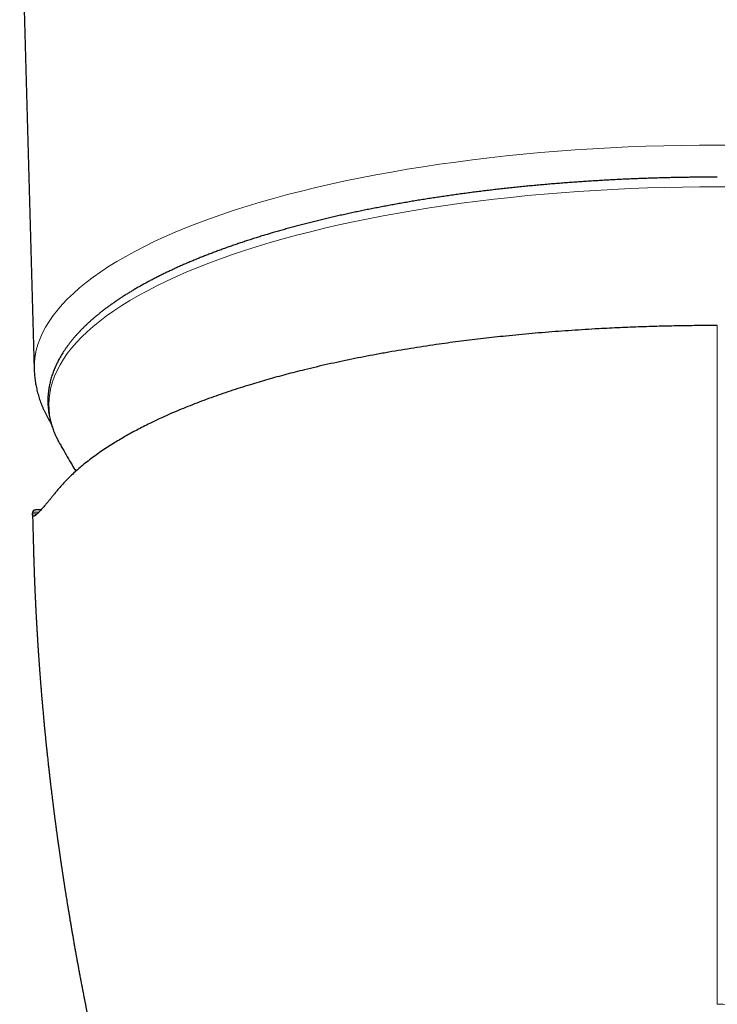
# Model space of a CAD drawing. Header units: millimetres. Extents: x 8 to 736, y 12 to 488.
# Tile 16 of 58: x 357 to 383, y 166 to 202. Entities that reach past the tile are written whole.
import ezdxf

# ---------------------------------------------------------------- set-up
doc = ezdxf.new("R2010")
doc.units = ezdxf.units.MM

msp = doc.modelspace()

# ---------------------------------------------------------------- linework, layer by layer
at = {"color": 7, "linetype": 'Continuous', "lineweight": 30}
for p, q in [((357.172, 207.901), (357.699, 188.863)), ((357.641, 183.634), (357.649, 183.687)), ((357.952, 183.781), (357.752, 183.781))]:
    msp.add_line(p, q, dxfattribs=at)
at = {"color": 252, "linetype": 'Continuous', "lineweight": 0}
for p, q in [((382.5, 190.008), (382.5, 190.463)), ((357.641, 183.634), (357.813, 183.634)), ((357.649, 183.687), (357.866, 183.687))]:
    msp.add_line(p, q, dxfattribs=at)
at = {"color": 252, "linetype": 'Continuous', "lineweight": 0, "flags": 128}
for points in [[(357.699, 188.863), (357.698, 188.936), (357.707, 189.147), (357.732, 189.359), (357.775, 189.57), (357.834, 189.78), (357.91, 189.99), (358.004, 190.199), (358.114, 190.408), (358.24, 190.615), (358.384, 190.821), (358.543, 191.026), (358.72, 191.229), (358.912, 191.431), (359.121, 191.631), (359.346, 191.83), (359.586, 192.026), (359.843, 192.22), (360.114, 192.412), (360.402, 192.602), (360.704, 192.789), (361.021, 192.973), (361.353, 193.155), (361.7, 193.334), (362.06, 193.51), (362.435, 193.682), (362.823, 193.852), (363.225, 194.018), (363.641, 194.18), (364.069, 194.339), (364.509, 194.494), (364.963, 194.646), (365.428, 194.793), (365.904, 194.937), (366.393, 195.076), (366.892, 195.211), (367.402, 195.342), (367.922, 195.469), (368.452, 195.591), (368.992, 195.708), (369.541, 195.821), (370.099, 195.929), (370.666, 196.032), (371.24, 196.131), (371.823, 196.224), (372.412, 196.313), (373.009, 196.396), (373.612, 196.474), (374.221, 196.548), (374.836, 196.615), (375.456, 196.678), (376.081, 196.736), (376.71, 196.788), (377.343, 196.834), (377.98, 196.875), (378.62, 196.911), (379.263, 196.942), (379.908, 196.966), (380.554, 196.986), (381.202, 197), (381.851, 197.008), (382.5, 197.011), (383.149, 197.008)], [(383.135, 195.498), (382.5, 195.5), (381.865, 195.498), (381.23, 195.489), (380.596, 195.476), (379.963, 195.457), (379.332, 195.433), (378.703, 195.403), (378.077, 195.368), (377.454, 195.328), (376.834, 195.282), (376.219, 195.231), (375.607, 195.175), (375, 195.114), (374.399, 195.047), (373.803, 194.975), (373.212, 194.899), (372.629, 194.817), (372.052, 194.731), (371.482, 194.639), (370.92, 194.543), (370.365, 194.442), (369.819, 194.336), (369.282, 194.226), (368.754, 194.111), (368.235, 193.991), (367.726, 193.867), (367.227, 193.739), (366.738, 193.607), (366.26, 193.471), (365.794, 193.33), (365.339, 193.186), (364.895, 193.038), (364.464, 192.886), (364.045, 192.73), (363.639, 192.571), (363.246, 192.409), (362.865, 192.243), (362.499, 192.074), (362.146, 191.902), (361.807, 191.727), (361.482, 191.55), (361.171, 191.369), (360.876, 191.186), (360.595, 191.001), (360.329, 190.813), (360.078, 190.623), (359.842, 190.43), (359.622, 190.236), (359.418, 190.041), (359.23, 189.843), (359.057, 189.644), (358.901, 189.443), (358.761, 189.242), (358.637, 189.039), (358.529, 188.835), (358.438, 188.63), (358.363, 188.425), (358.305, 188.219), (358.264, 188.012), (358.239, 187.806), (358.23, 187.599), (358.23, 187.599)]]:
    msp.add_lwpolyline(points, dxfattribs=at)
at = {"color": 7, "linetype": 'Continuous', "lineweight": 30, "flags": 128}
msp.add_lwpolyline([(358.622, 186.184), (358.637, 186.159), (358.637, 186.158)], dxfattribs=at)
at = {"color": 252, "linetype": 'Continuous', "lineweight": 0}
msp.add_arc((361.148, 187.646), 2.918, 180.9259, 210.0577, dxfattribs=at)
at = {"color": 7, "linetype": 'Continuous', "lineweight": 30}
for points, knots in [([(382.5, 195.847), (382.416, 195.847), (382.298, 195.847), (382.122, 195.846), (381.971, 195.845), (381.791, 195.843), (381.601, 195.841), (381.402, 195.839), (381.196, 195.835), (380.985, 195.831), (380.769, 195.827), (380.551, 195.821), (380.329, 195.815), (380.106, 195.808), (379.881, 195.8), (379.654, 195.792), (379.427, 195.783), (379.198, 195.773), (378.968, 195.762), (378.738, 195.751), (378.507, 195.738), (378.276, 195.725), (378.045, 195.712), (377.814, 195.697), (377.582, 195.682), (377.35, 195.666), (377.119, 195.649), (376.887, 195.631), (376.656, 195.613), (376.425, 195.593), (376.194, 195.574), (375.964, 195.553), (375.733, 195.531), (375.504, 195.509), (375.274, 195.486), (375.046, 195.462), (374.817, 195.438), (374.59, 195.412), (374.362, 195.386), (374.136, 195.359), (373.91, 195.332), (373.685, 195.303), (373.461, 195.274), (373.237, 195.244), (373.015, 195.214), (372.793, 195.182), (372.572, 195.15), (372.351, 195.117), (372.132, 195.084), (371.914, 195.05), (371.697, 195.015), (371.48, 194.979), (371.265, 194.942), (371.051, 194.905), (370.838, 194.867), (370.626, 194.829), (370.415, 194.789), (370.205, 194.749), (369.997, 194.709), (369.789, 194.667), (369.583, 194.625), (369.378, 194.583), (369.175, 194.539), (368.973, 194.495), (368.772, 194.45), (368.572, 194.405), (368.374, 194.359), (368.177, 194.312), (367.981, 194.264), (367.787, 194.216), (367.595, 194.167), (367.404, 194.118), (367.214, 194.068), (367.026, 194.017), (366.84, 193.966), (366.655, 193.914), (366.471, 193.862), (366.289, 193.809), (366.109, 193.755), (365.931, 193.7), (365.754, 193.645), (365.578, 193.59), (365.405, 193.534), (365.233, 193.477), (365.063, 193.42), (364.894, 193.362), (364.728, 193.303), (364.563, 193.244), (364.399, 193.185), (364.238, 193.125), (364.079, 193.064), (363.921, 193.003), (363.765, 192.941), (363.611, 192.879), (363.459, 192.816), (363.309, 192.753), (363.161, 192.689), (363.014, 192.625), (362.87, 192.56), (362.727, 192.494), (362.587, 192.428), (362.448, 192.362), (362.312, 192.295), (362.177, 192.228), (362.045, 192.16), (361.914, 192.092), (361.786, 192.023), (361.659, 191.954), (361.535, 191.884), (361.412, 191.814), (361.292, 191.743), (361.174, 191.672), (361.058, 191.601), (360.944, 191.529), (360.833, 191.456), (360.723, 191.384), (360.616, 191.31), (360.51, 191.237), (360.407, 191.163), (360.306, 191.088), (360.208, 191.013), (360.111, 190.938), (360.017, 190.862), (359.925, 190.786), (359.835, 190.71), (359.748, 190.633), (359.663, 190.556), (359.58, 190.478), (359.499, 190.4), (359.421, 190.321), (359.345, 190.243), (359.271, 190.164), (359.2, 190.084), (359.131, 190.004), (359.064, 189.924), (359, 189.844), (358.938, 189.763), (358.879, 189.682), (358.822, 189.601), (358.768, 189.519), (358.716, 189.437), (358.666, 189.355), (358.619, 189.273), (358.574, 189.19), (358.532, 189.107), (358.492, 189.024), (358.455, 188.941), (358.42, 188.858), (358.387, 188.774), (358.358, 188.69), (358.33, 188.607), (358.305, 188.522), (358.283, 188.438), (358.263, 188.354), (358.246, 188.269), (358.231, 188.185), (358.219, 188.1), (358.209, 188.015), (358.202, 187.93), (358.197, 187.845), (358.195, 187.76), (358.196, 187.674), (358.199, 187.589), (358.204, 187.503), (358.212, 187.417), (358.223, 187.332), (358.237, 187.246), (358.253, 187.16), (358.271, 187.073), (358.293, 186.987), (358.317, 186.901), (358.344, 186.815), (358.373, 186.728), (358.405, 186.642), (358.44, 186.555), (358.478, 186.469), (358.519, 186.382), (358.562, 186.296), (358.596, 186.23), (358.617, 186.194), (358.622, 186.186)], [0, 0, 0, 0, 0.005945, 0.008386, 0.012436, 0.016648, 0.021172, 0.025898, 0.030782, 0.035788, 0.040893, 0.046076, 0.051325, 0.056628, 0.061977, 0.067365, 0.072787, 0.078238, 0.083716, 0.089216, 0.094736, 0.100274, 0.105829, 0.111398, 0.11698, 0.122574, 0.12818, 0.133795, 0.13942, 0.145053, 0.150693, 0.156341, 0.161996, 0.167657, 0.173323, 0.178995, 0.184672, 0.190353, 0.196039, 0.201729, 0.207423, 0.213121, 0.218821, 0.224525, 0.230232, 0.235942, 0.241655, 0.247369, 0.253087, 0.258806, 0.264528, 0.270252, 0.275977, 0.281705, 0.287434, 0.293164, 0.298896, 0.30463, 0.310365, 0.316102, 0.321839, 0.327578, 0.333318, 0.339059, 0.344801, 0.350544, 0.356288, 0.362033, 0.367778, 0.373525, 0.379272, 0.38502, 0.390769, 0.396518, 0.402268, 0.408019, 0.41377, 0.419522, 0.425275, 0.431028, 0.436781, 0.442535, 0.44829, 0.454045, 0.459801, 0.465557, 0.471313, 0.47707, 0.482828, 0.488585, 0.494344, 0.500103, 0.505862, 0.511621, 0.517382, 0.523142, 0.528903, 0.534665, 0.540427, 0.546189, 0.551952, 0.557715, 0.563479, 0.569243, 0.575008, 0.580773, 0.586539, 0.592305, 0.598071, 0.603838, 0.609606, 0.615374, 0.621142, 0.62691, 0.632679, 0.638448, 0.644217, 0.649986, 0.655756, 0.661525, 0.667294, 0.673063, 0.678831, 0.684598, 0.690365, 0.69613, 0.701894, 0.707656, 0.713416, 0.719174, 0.724929, 0.730681, 0.73643, 0.742174, 0.747914, 0.753649, 0.759379, 0.765102, 0.77082, 0.77653, 0.782233, 0.787928, 0.793615, 0.799294, 0.804964, 0.810625, 0.816278, 0.821922, 0.827557, 0.833185, 0.838805, 0.844418, 0.850025, 0.855627, 0.861226, 0.866822, 0.872417, 0.878012, 0.88361, 0.889211, 0.894818, 0.900432, 0.906056, 0.911689, 0.917336, 0.922996, 0.928671, 0.934364, 0.940075, 0.945806, 0.951558, 0.957332, 0.963128, 0.968947, 0.974789, 0.980654, 0.986543, 0.992454, 0.998387, 1, 1, 1, 1]), ([(382.5, 190.463), (382.494, 190.463), (382.483, 190.463), (382.469, 190.463), (382.462, 190.463), (382.457, 190.463), (382.42, 190.463), (382.319, 190.463), (382.105, 190.462), (381.826, 190.46), (381.509, 190.457), (381.185, 190.452), (380.843, 190.446), (380.482, 190.437), (380.113, 190.427), (379.736, 190.415), (379.351, 190.4), (378.966, 190.384), (378.58, 190.366), (378.158, 190.344), (377.703, 190.317), (377.215, 190.285), (376.731, 190.251), (376.25, 190.213), (375.772, 190.172), (375.297, 190.129), (374.845, 190.084), (374.414, 190.038), (374.006, 189.993), (373.6, 189.944), (373.198, 189.894), (372.799, 189.842), (372.379, 189.783), (371.939, 189.719), (371.481, 189.648), (371.025, 189.574), (370.571, 189.497), (370.118, 189.415), (369.669, 189.33), (369.225, 189.242), (368.788, 189.151), (368.358, 189.056), (367.934, 188.959), (367.54, 188.864), (367.176, 188.773), (366.84, 188.686), (366.508, 188.597), (366.182, 188.506), (365.86, 188.413), (365.525, 188.312), (365.176, 188.203), (364.815, 188.086), (364.462, 187.966), (364.115, 187.843), (363.774, 187.717), (363.439, 187.588), (363.113, 187.457), (362.795, 187.324), (362.485, 187.188), (362.184, 187.05), (361.908, 186.918), (361.656, 186.792), (361.427, 186.673), (361.205, 186.553), (360.988, 186.432), (360.779, 186.309), (360.563, 186.178), (360.343, 186.038), (360.12, 185.889), (359.907, 185.738), (359.701, 185.585), (359.504, 185.43), (359.316, 185.272), (359.137, 185.114), (358.969, 184.954), (358.811, 184.793), (358.662, 184.631), (358.571, 184.522), (358.525, 184.467)], [0, 0, 0, 0, 0.00058, 0.001001, 0.00124, 0.001305, 0.001392, 0.00469, 0.010581, 0.021088, 0.030448, 0.039811, 0.050954, 0.062058, 0.07316, 0.085055, 0.096953, 0.108857, 0.120876, 0.132913, 0.148223, 0.163489, 0.178718, 0.193915, 0.209087, 0.224239, 0.239378, 0.252671, 0.265942, 0.279194, 0.292432, 0.30566, 0.318882, 0.334463, 0.350048, 0.365643, 0.381353, 0.397351, 0.413321, 0.42927, 0.445206, 0.461137, 0.477069, 0.49301, 0.506209, 0.519406, 0.532604, 0.545808, 0.559023, 0.572252, 0.587868, 0.603518, 0.619206, 0.634829, 0.650756, 0.666677, 0.6826, 0.698532, 0.714479, 0.73045, 0.746451, 0.759687, 0.772916, 0.786142, 0.799369, 0.812601, 0.825841, 0.841462, 0.857107, 0.872783, 0.888418, 0.904355, 0.920282, 0.936205, 0.952132, 0.968069, 0.984023, 1, 1, 1, 1]), ([(357.699, 188.863), (357.7, 188.836), (357.702, 188.778), (357.708, 188.687), (357.717, 188.592), (357.728, 188.497), (357.742, 188.401), (357.759, 188.306), (357.778, 188.211), (357.8, 188.115), (357.824, 188.02), (357.851, 187.924), (357.881, 187.828), (357.914, 187.733), (357.949, 187.637), (357.987, 187.542), (358.028, 187.446), (358.072, 187.351), (358.119, 187.255), (358.169, 187.16), (358.221, 187.064), (358.27, 186.979), (358.303, 186.927), (358.316, 186.905)], [0, 0, 0, 0, 0.0394322, 0.0860349, 0.132743, 0.1795815, 0.2265755, 0.2737495, 0.3211278, 0.3687338, 0.4165903, 0.4647191, 0.513141, 0.5618755, 0.6109405, 0.6603522, 0.7101252, 0.7602716, 0.8108013, 0.8617218, 0.9130377, 0.9647511, 1, 1, 1, 1]), ([(358.638, 186.158), (358.668, 186.105), (358.754, 185.953), (358.899, 185.703), (359.06, 185.43), (359.165, 185.255), (359.212, 185.178)], [0, 0, 0, 0, 0.160521, 0.461639, 0.762578, 1, 1, 1, 1]), ([(358.525, 184.467), (358.496, 184.432), (358.438, 184.36), (358.356, 184.26), (358.279, 184.166), (358.206, 184.077), (358.137, 183.995), (358.074, 183.92), (358.017, 183.853), (357.964, 183.794), (357.916, 183.74), (357.871, 183.692), (357.838, 183.658), (357.813, 183.634), (357.796, 183.618), (357.779, 183.603), (357.764, 183.59), (357.749, 183.578), (357.736, 183.568), (357.719, 183.557), (357.702, 183.547), (357.684, 183.541), (357.668, 183.54), (357.656, 183.546), (357.647, 183.557), (357.641, 183.576), (357.639, 183.601), (357.64, 183.623), (357.641, 183.634)], [0, 0, 0, 0, 0.046182, 0.092473, 0.138882, 0.185417, 0.232088, 0.278902, 0.323181, 0.367602, 0.412173, 0.4569, 0.50179, 0.523506, 0.545274, 0.567094, 0.588968, 0.610896, 0.632878, 0.654916, 0.695465, 0.736207, 0.777147, 0.821235, 0.865559, 0.910124, 0.954937, 1, 1, 1, 1]), ([(357.649, 183.687), (357.652, 183.698), (357.658, 183.718), (357.671, 183.742), (357.687, 183.76), (357.707, 183.772), (357.728, 183.78), (357.745, 183.78), (357.752, 183.78)], [0, 0, 0, 0, 0.174294, 0.347058, 0.518314, 0.688085, 0.856393, 1, 1, 1, 1]), ([(357.639, 183.601), (357.64, 183.572), (357.642, 183.512), (357.644, 183.42), (357.647, 183.327), (357.65, 183.205), (357.654, 183.05), (357.659, 182.845), (357.665, 182.619), (357.67, 182.428), (357.673, 182.294), (357.675, 182.22), (357.677, 182.153), (357.679, 182.093), (357.681, 182.043), (357.682, 182.002), (357.683, 181.969), (357.684, 181.939), (357.685, 181.909), (357.686, 181.873), (357.687, 181.831), (357.689, 181.784), (357.69, 181.736), (357.692, 181.686), (357.694, 181.635), (357.696, 181.583), (357.699, 181.492), (357.704, 181.36), (357.71, 181.189), (357.716, 181.06), (357.719, 180.974), (357.721, 180.933), (357.722, 180.897), (357.724, 180.867), (357.725, 180.845), (357.726, 180.827), (357.726, 180.809), (357.727, 180.789), (357.728, 180.76), (357.73, 180.723), (357.732, 180.675), (357.735, 180.62), (357.738, 180.558), (357.741, 180.493), (357.744, 180.428), (357.747, 180.36), (357.75, 180.291), (357.754, 180.22), (357.757, 180.15), (357.761, 180.08), (357.764, 180.022), (357.766, 179.977), (357.768, 179.946), (357.769, 179.92), (357.77, 179.899), (357.771, 179.882), (357.772, 179.861), (357.774, 179.832), (357.776, 179.79), (357.779, 179.74), (357.782, 179.683), (357.786, 179.623), (357.789, 179.562), (357.793, 179.501), (357.796, 179.442), (357.8, 179.381), (357.803, 179.318), (357.807, 179.252), (357.811, 179.19), (357.815, 179.132), (357.818, 179.082), (357.82, 179.039), (357.823, 178.999), (357.825, 178.959), (357.829, 178.905), (357.833, 178.836), (357.838, 178.757), (357.844, 178.678), (357.849, 178.598), (357.855, 178.516), (357.86, 178.444), (357.864, 178.384), (357.867, 178.336), (357.87, 178.288), (357.874, 178.244), (357.876, 178.206), (357.878, 178.177), (357.88, 178.155), (357.881, 178.137), (357.883, 178.117), (357.885, 178.089), (357.888, 178.051), (357.891, 178.006), (357.895, 177.953), (357.899, 177.894), (357.905, 177.82), (357.912, 177.731), (357.918, 177.649), (357.923, 177.583), (357.927, 177.537), (357.93, 177.492), (357.933, 177.452), (357.936, 177.42), (357.938, 177.394), (357.94, 177.371), (357.942, 177.349), (357.944, 177.325), (357.946, 177.301), (357.949, 177.259), (357.954, 177.197), (357.96, 177.125), (357.965, 177.06), (357.97, 177.003), (357.975, 176.943), (357.981, 176.881), (357.986, 176.817), (357.991, 176.761), (357.995, 176.715), (357.998, 176.681), (358, 176.652), (358.003, 176.628), (358.005, 176.602), (358.008, 176.572), (358.011, 176.533), (358.016, 176.474), (358.023, 176.397), (358.031, 176.308), (358.038, 176.233), (358.044, 176.174), (358.048, 176.131), (358.051, 176.097), (358.054, 176.069), (358.056, 176.043), (358.059, 176.013), (358.063, 175.975), (358.068, 175.922), (358.074, 175.859), (358.081, 175.789), (358.087, 175.722), (358.093, 175.661), (358.099, 175.604), (358.104, 175.551), (358.109, 175.504), (358.113, 175.458), (358.118, 175.41), (358.124, 175.355), (358.13, 175.294), (358.136, 175.232), (358.143, 175.171), (358.15, 175.102), (358.158, 175.026), (358.166, 174.945), (358.175, 174.866), (358.184, 174.786), (358.193, 174.701), (358.202, 174.614), (358.212, 174.529), (358.221, 174.448), (358.229, 174.372), (358.238, 174.297), (358.246, 174.221), (358.255, 174.142), (358.264, 174.062), (358.274, 173.981), (358.283, 173.903), (358.292, 173.829), (358.3, 173.758), (358.308, 173.688), (358.317, 173.615), (358.326, 173.538), (358.336, 173.46), (358.344, 173.392), (358.351, 173.337), (358.356, 173.298), (358.36, 173.261), (358.365, 173.223), (358.37, 173.181), (358.376, 173.133), (358.383, 173.081), (358.389, 173.027), (358.396, 172.974), (358.403, 172.922), (358.409, 172.873), (358.415, 172.828), (358.42, 172.788), (358.425, 172.752), (358.43, 172.714), (358.435, 172.668), (358.442, 172.616), (358.449, 172.562), (358.457, 172.505), (358.465, 172.446), (358.472, 172.388), (358.479, 172.337), (358.485, 172.293), (358.49, 172.257), (358.494, 172.225), (358.498, 172.193), (358.503, 172.156), (358.509, 172.114), (358.515, 172.069), (358.522, 172.023), (358.528, 171.976), (358.535, 171.928), (358.541, 171.882), (358.546, 171.842), (358.551, 171.809), (358.555, 171.78), (358.559, 171.752), (358.563, 171.72), (358.568, 171.685), (358.574, 171.648), (358.579, 171.607), (358.586, 171.562), (358.593, 171.513), (358.6, 171.458), (358.608, 171.404), (358.615, 171.352), (358.622, 171.307), (358.628, 171.265), (358.635, 171.22), (358.642, 171.17), (358.65, 171.111), (358.659, 171.049), (358.669, 170.982), (358.679, 170.915), (358.689, 170.851), (358.697, 170.792), (358.705, 170.739), (358.713, 170.691), (358.719, 170.647), (358.725, 170.607), (358.731, 170.569), (358.737, 170.532), (358.742, 170.495), (358.748, 170.457), (358.754, 170.42), (358.759, 170.383), (358.765, 170.344), (358.772, 170.302), (358.779, 170.257), (358.786, 170.212), (358.792, 170.171), (358.799, 170.13), (358.805, 170.087), (358.813, 170.04), (358.82, 169.991), (358.831, 169.923), (358.845, 169.836), (358.862, 169.729), (358.879, 169.62), (358.894, 169.531), (358.905, 169.463), (358.912, 169.417), (358.919, 169.375), (358.926, 169.332), (358.934, 169.286), (358.942, 169.236), (358.952, 169.174), (358.964, 169.105), (358.976, 169.032), (358.987, 168.962), (358.999, 168.891), (359.012, 168.817), (359.024, 168.742), (359.037, 168.666), (359.05, 168.59), (359.063, 168.516), (359.075, 168.446), (359.086, 168.382), (359.097, 168.32), (359.109, 168.252), (359.122, 168.176), (359.136, 168.098), (359.149, 168.021), (359.162, 167.95), (359.173, 167.887), (359.183, 167.831), (359.192, 167.782), (359.201, 167.73), (359.211, 167.674), (359.222, 167.614), (359.233, 167.554), (359.245, 167.487), (359.258, 167.416), (359.271, 167.343), (359.284, 167.275), (359.294, 167.219), (359.302, 167.173), (359.31, 167.133), (359.317, 167.092), (359.325, 167.053), (359.331, 167.02), (359.338, 166.979), (359.349, 166.924), (359.362, 166.851), (359.377, 166.772), (359.393, 166.686), (359.409, 166.603), (359.424, 166.526), (359.437, 166.458), (359.449, 166.393), (359.461, 166.332), (359.472, 166.273), (359.483, 166.216), (359.494, 166.159), (359.505, 166.102), (359.517, 166.045), (359.528, 165.988), (359.539, 165.932), (359.55, 165.872), (359.562, 165.811), (359.574, 165.751), (359.585, 165.695), (359.596, 165.64), (359.607, 165.585), (359.619, 165.526), (359.632, 165.463), (359.645, 165.395), (359.661, 165.319), (359.677, 165.24), (359.692, 165.164), (359.706, 165.095), (359.719, 165.033), (359.73, 164.975), (359.742, 164.919), (359.752, 164.867), (359.762, 164.821), (359.77, 164.781), (359.778, 164.742), (359.787, 164.7), (359.797, 164.654), (359.806, 164.608), (359.815, 164.565), (359.823, 164.525), (359.832, 164.486), (359.84, 164.443), (359.851, 164.392), (359.863, 164.333), (359.876, 164.274), (359.887, 164.22), (359.897, 164.173), (359.907, 164.128), (359.916, 164.083), (359.926, 164.039), (359.935, 163.994), (359.945, 163.947), (359.955, 163.899), (359.966, 163.851), (359.975, 163.807), (359.984, 163.766), (359.992, 163.729), (360, 163.692), (360.007, 163.66), (360.012, 163.634), (360.018, 163.609), (360.024, 163.581), (360.031, 163.548), (360.039, 163.511), (360.047, 163.473), (360.055, 163.435), (360.064, 163.397), (360.072, 163.359), (360.08, 163.321), (360.089, 163.282), (360.097, 163.243), (360.106, 163.205), (360.114, 163.168), (360.122, 163.131), (360.131, 163.091), (360.139, 163.056), (360.145, 163.026), (360.151, 163.001), (360.156, 162.975), (360.163, 162.945), (360.171, 162.909), (360.18, 162.869), (360.189, 162.826), (360.199, 162.782), (360.209, 162.738), (360.219, 162.691), (360.23, 162.645), (360.25, 162.555), (360.278, 162.428), (360.315, 162.268), (360.349, 162.117), (360.383, 161.967), (360.412, 161.838), (360.436, 161.736), (360.453, 161.661), (360.47, 161.589), (360.487, 161.514), (360.506, 161.434), (360.525, 161.352), (360.545, 161.267), (360.562, 161.193), (360.577, 161.13), (360.589, 161.077), (360.602, 161.023), (360.614, 160.97), (360.626, 160.918), (360.639, 160.866), (360.651, 160.815), (360.662, 160.769), (360.671, 160.73), (360.679, 160.694), (360.687, 160.661), (360.696, 160.627), (360.704, 160.589), (360.713, 160.551), (360.728, 160.492), (360.746, 160.413), (360.77, 160.314), (360.794, 160.214), (360.818, 160.113), (360.839, 160.026), (360.856, 159.958), (360.868, 159.908), (360.88, 159.857), (360.893, 159.804), (360.904, 159.759), (360.913, 159.721), (360.921, 159.689), (360.93, 159.653), (360.939, 159.616), (360.947, 159.582), (360.954, 159.551), (360.962, 159.52), (360.97, 159.486), (360.979, 159.45), (360.987, 159.417), (360.994, 159.388), (361.001, 159.361), (361.008, 159.333), (361.015, 159.304), (361.021, 159.276), (361.027, 159.252), (361.032, 159.233), (361.038, 159.209), (361.047, 159.173), (361.058, 159.128), (361.069, 159.083), (361.08, 159.04), (361.091, 158.994), (361.103, 158.945), (361.114, 158.9), (361.125, 158.856), (361.135, 158.814), (361.146, 158.772), (361.156, 158.729), (361.168, 158.682), (361.18, 158.633), (361.19, 158.592), (361.198, 158.561), (361.203, 158.539), (361.209, 158.517), (361.215, 158.491), (361.222, 158.463), (361.229, 158.435), (361.236, 158.41), (361.241, 158.39), (361.245, 158.372), (361.25, 158.352), (361.256, 158.327), (361.264, 158.298), (361.271, 158.268), (361.279, 158.238), (361.287, 158.205), (361.297, 158.165), (361.307, 158.126), (361.316, 158.089), (361.324, 158.055), (361.334, 158.018), (361.343, 157.979), (361.353, 157.942), (361.361, 157.909), (361.369, 157.879), (361.376, 157.85), (361.383, 157.821), (361.391, 157.788), (361.4, 157.753), (361.408, 157.721), (361.415, 157.693), (361.422, 157.664), (361.431, 157.629), (361.442, 157.589), (361.452, 157.548), (361.461, 157.511), (361.47, 157.477), (361.479, 157.44), (361.489, 157.399), (361.5, 157.356), (361.511, 157.312), (361.523, 157.266), (361.535, 157.218), (361.546, 157.176), (361.556, 157.138), (361.565, 157.1), (361.575, 157.061), (361.584, 157.025), (361.593, 156.991), (361.602, 156.954), (361.613, 156.91), (361.623, 156.87), (361.632, 156.838), (361.637, 156.817), (361.642, 156.799), (361.646, 156.78), (361.652, 156.758), (361.659, 156.731), (361.667, 156.699), (361.675, 156.667), (361.683, 156.635), (361.69, 156.608), (361.696, 156.585), (361.702, 156.564), (361.707, 156.542), (361.714, 156.516), (361.721, 156.489), (361.727, 156.466), (361.732, 156.446), (361.736, 156.428), (361.742, 156.407), (361.75, 156.376), (361.759, 156.339), (361.769, 156.301), (361.777, 156.268), (361.785, 156.238), (361.792, 156.209), (361.8, 156.177), (361.81, 156.142), (361.818, 156.108), (361.825, 156.08), (361.833, 156.051), (361.842, 156.015), (361.852, 155.975), (361.862, 155.938), (361.87, 155.906), (361.879, 155.871), (361.891, 155.822), (361.907, 155.763), (361.923, 155.697), (361.939, 155.637), (361.954, 155.58), (361.964, 155.538), (361.972, 155.507), (361.979, 155.482), (361.986, 155.455), (361.993, 155.426), (362, 155.397), (362.007, 155.372), (362.012, 155.353), (362.016, 155.335), (362.021, 155.316), (362.027, 155.294), (362.033, 155.269), (362.04, 155.245), (362.045, 155.224), (362.049, 155.207), (362.054, 155.189), (362.059, 155.169), (362.065, 155.146), (362.072, 155.12), (362.079, 155.091), (362.087, 155.059), (362.095, 155.029), (362.102, 155.003), (362.108, 154.981), (362.114, 154.957), (362.121, 154.928), (362.13, 154.894), (362.139, 154.86), (362.147, 154.829), (362.154, 154.801), (362.161, 154.772), (362.17, 154.739), (362.179, 154.704), (362.188, 154.669), (362.197, 154.634), (362.207, 154.594), (362.218, 154.554), (362.228, 154.515), (362.236, 154.482), (362.244, 154.453), (362.251, 154.423), (362.26, 154.389), (362.27, 154.352), (362.279, 154.317), (362.287, 154.287), (362.295, 154.257), (362.304, 154.22), (362.315, 154.179), (362.324, 154.141), (362.338, 154.09), (362.356, 154.019), (362.379, 153.932), (362.402, 153.844), (362.425, 153.756), (362.448, 153.666), (362.472, 153.573), (362.491, 153.502), (362.504, 153.451), (362.511, 153.424), (362.518, 153.397), (362.526, 153.366), (362.532, 153.342), (362.536, 153.328), (362.537, 153.326)], [0, 0, 0, 0, 0.002955, 0.006253, 0.009389, 0.012548, 0.018842, 0.02525, 0.033573, 0.042083, 0.044786, 0.047311, 0.04959, 0.051622, 0.053408, 0.054709, 0.055839, 0.056797, 0.057695, 0.058905, 0.060457, 0.061917, 0.06357, 0.065268, 0.066979, 0.0687, 0.070434, 0.076131, 0.081868, 0.087563, 0.089059, 0.090477, 0.091677, 0.092656, 0.093415, 0.093946, 0.09447, 0.09515, 0.095988, 0.097311, 0.0989, 0.100753, 0.102868, 0.105064, 0.107248, 0.10942, 0.111796, 0.114157, 0.116505, 0.118838, 0.121129, 0.122325, 0.123355, 0.12422, 0.124918, 0.125451, 0.125931, 0.12697, 0.128365, 0.130115, 0.131977, 0.134054, 0.136105, 0.138112, 0.140075, 0.141992, 0.144235, 0.146413, 0.148524, 0.150455, 0.152148, 0.153577, 0.154778, 0.156052, 0.157612, 0.16019, 0.162866, 0.165515, 0.168137, 0.170836, 0.173682, 0.175244, 0.176847, 0.178491, 0.180013, 0.181267, 0.182239, 0.182954, 0.183443, 0.183978, 0.184992, 0.186249, 0.18775, 0.189496, 0.19148, 0.193665, 0.196848, 0.200372, 0.20185, 0.20338, 0.204943, 0.206315, 0.20736, 0.208187, 0.208891, 0.209629, 0.210405, 0.211218, 0.212068, 0.214599, 0.217404, 0.219199, 0.221088, 0.223069, 0.225145, 0.227314, 0.229395, 0.230729, 0.231866, 0.232807, 0.233552, 0.234311, 0.235328, 0.236603, 0.238117, 0.241275, 0.244236, 0.247, 0.248686, 0.250098, 0.251236, 0.252103, 0.252855, 0.253856, 0.255109, 0.256611, 0.25906, 0.261404, 0.263598, 0.265644, 0.267539, 0.269268, 0.270825, 0.272228, 0.273798, 0.275647, 0.277718, 0.279804, 0.28183, 0.283795, 0.286647, 0.289308, 0.291816, 0.294471, 0.297315, 0.30024, 0.30305, 0.305765, 0.308256, 0.310633, 0.313178, 0.315775, 0.318432, 0.321139, 0.323771, 0.326195, 0.328477, 0.330753, 0.333178, 0.335704, 0.338316, 0.340945, 0.342412, 0.343715, 0.344856, 0.346057, 0.347455, 0.34905, 0.350822, 0.35258, 0.354355, 0.356063, 0.357704, 0.359207, 0.360517, 0.36165, 0.362811, 0.364307, 0.366123, 0.367952, 0.369679, 0.371784, 0.373713, 0.37546, 0.376835, 0.378031, 0.379048, 0.379979, 0.381179, 0.382683, 0.384146, 0.385653, 0.387205, 0.388801, 0.390384, 0.391712, 0.392757, 0.39363, 0.394551, 0.395585, 0.396733, 0.397998, 0.399298, 0.400767, 0.402403, 0.404206, 0.406117, 0.407806, 0.409268, 0.410589, 0.411891, 0.41372, 0.415601, 0.417649, 0.419863, 0.422209, 0.424245, 0.426188, 0.427951, 0.429533, 0.430941, 0.432208, 0.433531, 0.43467, 0.435807, 0.437254, 0.438339, 0.43953, 0.440821, 0.442211, 0.4437, 0.445237, 0.446604, 0.447775, 0.449282, 0.450796, 0.452399, 0.454121, 0.457472, 0.461023, 0.464647, 0.468136, 0.469815, 0.4713, 0.472628, 0.474011, 0.475494, 0.477148, 0.478987, 0.481598, 0.483914, 0.486111, 0.488458, 0.490926, 0.49338, 0.49585, 0.498351, 0.500834, 0.503169, 0.505165, 0.507139, 0.509315, 0.511848, 0.514554, 0.517021, 0.519322, 0.521576, 0.523223, 0.524748, 0.526426, 0.528315, 0.530276, 0.532255, 0.534264, 0.536815, 0.539215, 0.541421, 0.543504, 0.544671, 0.545985, 0.54741, 0.548686, 0.549762, 0.550671, 0.552759, 0.555133, 0.557769, 0.560585, 0.563493, 0.565891, 0.568131, 0.570211, 0.572193, 0.574102, 0.57602, 0.577757, 0.57969, 0.581586, 0.583412, 0.585236, 0.587074, 0.589266, 0.591205, 0.59299, 0.594728, 0.596555, 0.598451, 0.600463, 0.602701, 0.605185, 0.607902, 0.610404, 0.61262, 0.614641, 0.616499, 0.618263, 0.62017, 0.621516, 0.622807, 0.624049, 0.6254, 0.626911, 0.628519, 0.629903, 0.631138, 0.632376, 0.63377, 0.635309, 0.637424, 0.639464, 0.641167, 0.642643, 0.644118, 0.645593, 0.647021, 0.648426, 0.649974, 0.6516, 0.65314, 0.654709, 0.655865, 0.657125, 0.65838, 0.659425, 0.660252, 0.660972, 0.66188, 0.66299, 0.664202, 0.665455, 0.666733, 0.667927, 0.669196, 0.670396, 0.671675, 0.673007, 0.67426, 0.675395, 0.676591, 0.677924, 0.679232, 0.680087, 0.680817, 0.681653, 0.682649, 0.683767, 0.685181, 0.68657, 0.687984, 0.689442, 0.690953, 0.692532, 0.693996, 0.699742, 0.704924, 0.709726, 0.714493, 0.719648, 0.722346, 0.724496, 0.726994, 0.729387, 0.731907, 0.734812, 0.737448, 0.740286, 0.742045, 0.743645, 0.745484, 0.747362, 0.748844, 0.750529, 0.752491, 0.753825, 0.75513, 0.756301, 0.757316, 0.758399, 0.75968, 0.761008, 0.762142, 0.765497, 0.768768, 0.771872, 0.77533, 0.77872, 0.780399, 0.781992, 0.783692, 0.785441, 0.787141, 0.788145, 0.789164, 0.790357, 0.791679, 0.792821, 0.793739, 0.794707, 0.795857, 0.797124, 0.798222, 0.799119, 0.800015, 0.800871, 0.801862, 0.802848, 0.803635, 0.804222, 0.804731, 0.806045, 0.807766, 0.809201, 0.81045, 0.812062, 0.813766, 0.815197, 0.816577, 0.818071, 0.819385, 0.820733, 0.822334, 0.824002, 0.825622, 0.826382, 0.827061, 0.827779, 0.82861, 0.829555, 0.830556, 0.831391, 0.83204, 0.832548, 0.83318, 0.834018, 0.835053, 0.836062, 0.836945, 0.838079, 0.83934, 0.840824, 0.842002, 0.84296, 0.844212, 0.845675, 0.846814, 0.847929, 0.848939, 0.849827, 0.850751, 0.851838, 0.853092, 0.854214, 0.85506, 0.855867, 0.857056, 0.858551, 0.859914, 0.861115, 0.862168, 0.863311, 0.864778, 0.866318, 0.867602, 0.869094, 0.87091, 0.872359, 0.873366, 0.874662, 0.876175, 0.877239, 0.878264, 0.879497, 0.880951, 0.882624, 0.883482, 0.884178, 0.884712, 0.88529, 0.886049, 0.886988, 0.887988, 0.8892, 0.890225, 0.891118, 0.891921, 0.892514, 0.893233, 0.894129, 0.895101, 0.895897, 0.896495, 0.897034, 0.897745, 0.898634, 0.90012, 0.901417, 0.902479, 0.903432, 0.904355, 0.905381, 0.906677, 0.907892, 0.908707, 0.909558, 0.910802, 0.912284, 0.913547, 0.914561, 0.915429, 0.917052, 0.919546, 0.921362, 0.923637, 0.92555, 0.927133, 0.927857, 0.928672, 0.929582, 0.930588, 0.931611, 0.93245, 0.933063, 0.93357, 0.934196, 0.934956, 0.935832, 0.936695, 0.937372, 0.937883, 0.938447, 0.939117, 0.939893, 0.940757, 0.941681, 0.942809, 0.943896, 0.944733, 0.945348, 0.9461, 0.94709, 0.948274, 0.949459, 0.950459, 0.951333, 0.952296, 0.95336, 0.954613, 0.955694, 0.956858, 0.958149, 0.959606, 0.96085, 0.961962, 0.962888, 0.963792, 0.964873, 0.966272, 0.967485, 0.968348, 0.969192, 0.970507, 0.97201, 0.973229, 0.974217, 0.977059, 0.980281, 0.982829, 0.985763, 0.988974, 0.991756, 0.994951, 0.995961, 0.996792, 0.997625, 0.998634, 0.999812, 1, 1, 1, 1])]:
    msp.add_open_spline(points, degree=3, knots=knots, dxfattribs=at)
at = {"color": 252, "linetype": 'Continuous', "lineweight": 0}
for points, knots in [([(382.5, 165.837), (382.5, 166.167), (382.5, 166.828), (382.5, 167.818), (382.5, 168.806), (382.5, 169.793), (382.5, 170.778), (382.5, 171.762), (382.5, 172.717), (382.5, 173.642), (382.5, 174.539), (382.5, 175.434), (382.5, 176.328), (382.5, 177.219), (382.5, 178.136), (382.5, 179.077), (382.5, 180.043), (382.5, 181.006), (382.5, 181.966), (382.5, 182.924), (382.5, 183.879), (382.5, 184.804), (382.5, 185.701), (382.5, 186.568), (382.5, 187.432), (382.5, 188.294), (382.5, 189.153), (382.5, 189.723), (382.5, 190.008)], [0, 0, 0, 0, 0.04, 0.08, 0.12, 0.16, 0.2, 0.24, 0.28, 0.316667, 0.353333, 0.39, 0.426667, 0.463333, 0.5, 0.54, 0.58, 0.62, 0.66, 0.7, 0.74, 0.78, 0.816666, 0.853333, 0.89, 0.926667, 0.963333, 1, 1, 1, 1]), ([(382.5, 165.837), (382.64, 165.836), (382.926, 165.835), (383.366, 165.833), (383.824, 165.829), (384.302, 165.823), (384.792, 165.816), (385.278, 165.807), (385.722, 165.797), (386.121, 165.787), (386.485, 165.776), (386.848, 165.764), (387.208, 165.75), (387.557, 165.734), (387.893, 165.717), (388.244, 165.697), (388.625, 165.672), (389.044, 165.641), (389.483, 165.602), (389.926, 165.558), (390.349, 165.509), (390.734, 165.459), (391.094, 165.408), (391.448, 165.353), (391.728, 165.305), (391.932, 165.268), (392.058, 165.245), (392.184, 165.22), (392.312, 165.195), (392.44, 165.169), (392.569, 165.142), (392.798, 165.093), (393.129, 165.018), (393.561, 164.91), (393.959, 164.801), (394.224, 164.723), (394.356, 164.682), (394.393, 164.671), (394.43, 164.659), (394.466, 164.648), (394.503, 164.636), (394.543, 164.623), (394.653, 164.588), (394.827, 164.53), (395.055, 164.451), (395.289, 164.366), (395.525, 164.275), (395.76, 164.181), (395.974, 164.091), (396.167, 164.006), (396.34, 163.927), (396.493, 163.855), (396.628, 163.789), (396.745, 163.731), (396.841, 163.681), (396.919, 163.641), (396.979, 163.609), (397.019, 163.587), (397.052, 163.569), (397.084, 163.552), (397.126, 163.529), (397.169, 163.505), (397.213, 163.481), (397.256, 163.456), (397.377, 163.387), (397.577, 163.269), (397.839, 163.103), (398.094, 162.932), (398.338, 162.757), (398.577, 162.576), (398.818, 162.381), (399.054, 162.177), (399.284, 161.964), (399.495, 161.755), (399.688, 161.55), (399.865, 161.35), (400.047, 161.132), (400.236, 160.887), (400.433, 160.608), (400.622, 160.315), (400.802, 160.007), (400.956, 159.714), (401.087, 159.44), (401.197, 159.187), (401.313, 158.897), (401.391, 158.675), (401.44, 158.525), (401.455, 158.477), (401.47, 158.429), (401.485, 158.381), (401.5, 158.333), (401.549, 158.166), (401.625, 157.879), (401.713, 157.47), (401.783, 157.058), (401.833, 156.658), (401.866, 156.272), (401.883, 155.915), (401.888, 155.633), (401.887, 155.468), (401.886, 155.407), (401.886, 155.388), (401.886, 155.368), (401.885, 155.349), (401.885, 155.33), (401.883, 155.245), (401.878, 155.097), (401.868, 154.894), (401.855, 154.705), (401.842, 154.531), (401.829, 154.373), (401.817, 154.246), (401.808, 154.148), (401.802, 154.075), (401.795, 154.007), (401.789, 153.945), (401.784, 153.887), (401.777, 153.818), (401.769, 153.736), (401.755, 153.585), (401.736, 153.384), (401.712, 153.138), (401.694, 152.95), (401.681, 152.819), (401.673, 152.743), (401.665, 152.667), (401.658, 152.592), (401.65, 152.518), (401.643, 152.445), (401.624, 152.259), (401.593, 151.963), (401.561, 151.667), (401.541, 151.481), (401.533, 151.404), (401.524, 151.327), (401.516, 151.25), (401.507, 151.174), (401.499, 151.098), (401.49, 151.023), (401.479, 150.922), (401.465, 150.792), (401.446, 150.628), (401.426, 150.451), (401.409, 150.309), (401.397, 150.207), (401.389, 150.139), (401.38, 150.062), (401.37, 149.979), (401.361, 149.904), (401.352, 149.837), (401.345, 149.774), (401.337, 149.716), (401.331, 149.665), (401.326, 149.626), (401.323, 149.598), (401.32, 149.579), (401.319, 149.565), (401.318, 149.558), (401.317, 149.556)], [0, 0, 0, 0, 0.010114, 0.020694, 0.03174, 0.043254, 0.055235, 0.067166, 0.078472, 0.087309, 0.096106, 0.104863, 0.11358, 0.122257, 0.130165, 0.13808, 0.147787, 0.158003, 0.16873, 0.179966, 0.190681, 0.200093, 0.208698, 0.217605, 0.226813, 0.229982, 0.233185, 0.236422, 0.239694, 0.242999, 0.246339, 0.249713, 0.260817, 0.27226, 0.284038, 0.29296, 0.293973, 0.294989, 0.296006, 0.297026, 0.298048, 0.299072, 0.300369, 0.307198, 0.313705, 0.319891, 0.327404, 0.334383, 0.340825, 0.346733, 0.352105, 0.356942, 0.361244, 0.365011, 0.368243, 0.370658, 0.372654, 0.374231, 0.374667, 0.375952, 0.377408, 0.378871, 0.380343, 0.381823, 0.383312, 0.392806, 0.402628, 0.411673, 0.421244, 0.430975, 0.440438, 0.451355, 0.461893, 0.472051, 0.48183, 0.49123, 0.500253, 0.512305, 0.524852, 0.537893, 0.551431, 0.565466, 0.576074, 0.58695, 0.598094, 0.613215, 0.61523, 0.617252, 0.619283, 0.621322, 0.623369, 0.625424, 0.642501, 0.659712, 0.67706, 0.694546, 0.710047, 0.725654, 0.739475, 0.745581, 0.746382, 0.747183, 0.747984, 0.748785, 0.749587, 0.750389, 0.759564, 0.76812, 0.776057, 0.783376, 0.790077, 0.796157, 0.79945, 0.802528, 0.805391, 0.808038, 0.81047, 0.812686, 0.816807, 0.820988, 0.831892, 0.842435, 0.852619, 0.855967, 0.859274, 0.86254, 0.865766, 0.86895, 0.872094, 0.875197, 0.893074, 0.910636, 0.914049, 0.91745, 0.920838, 0.924215, 0.927579, 0.930931, 0.934271, 0.937599, 0.944286, 0.951597, 0.959531, 0.968087, 0.970647, 0.973257, 0.977296, 0.981005, 0.984386, 0.987437, 0.99016, 0.99292, 0.995232, 0.997096, 0.9982, 0.999052, 0.999652, 1, 1, 1, 1])]:
    msp.add_open_spline(points, degree=3, knots=knots, dxfattribs=at)

doc.saveas('drawing.dxf')
